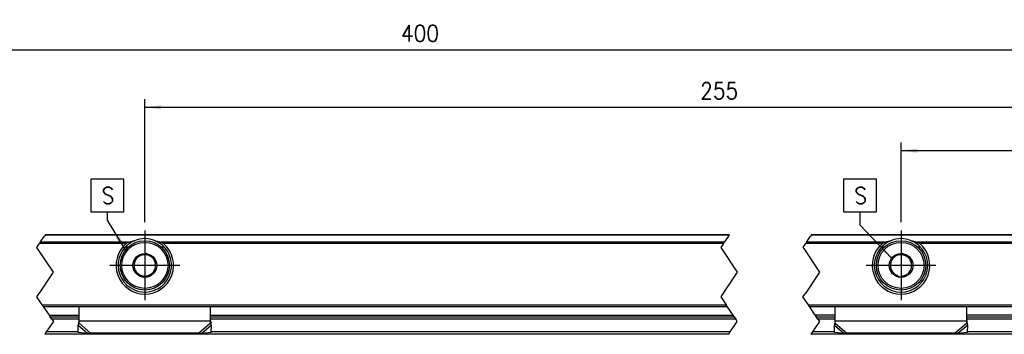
# Model space of a CAD drawing. Header units: millimetres. Extents: x -746 to 1206, y -530 to 959.
# Tile 10 of 46: x -481 to -361, y 310 to 349. Entities that reach past the tile are written whole.
import ezdxf

# ---------------------------------------------------------------- set-up
doc = ezdxf.new("R2010")
doc.units = ezdxf.units.MM
doc.linetypes.add('DOT_CENTER', pattern=[14, 12, -1, 0, -1])
doc.layers.add('1', color=7, linetype='Continuous')
doc.styles.add('CONVERTER_12', font='txt.shx', dxfattribs={"width": 0.9})
doc.dimstyles.new('ME10_DIM_39', dxfattribs={"dimtxt": 2, "dimasz": 2, "dimexe": 1, "dimexo": 1, "dimgap": 1, "dimtad": 1, "dimdsep": 46, "dimtxsty": 'CONVERTER_12', "dimsah": 1, "dimcen": 0.09, "dimclrd": 2, "dimclre": 2, "dimclrt": 2, "dimadec": 0, "dimazin": 0, "dimtfac": 1, "dimtdec": 4, "dimtix": 1, "dimtmove": 0, "dimatfit": 3, "dimfxl": 1, "dimtolj": 1, "dimtzin": 0, "dimarcsym": 0})
doc.dimstyles.new('ME10_DIM_40', dxfattribs={"dimtxt": 2, "dimasz": 2, "dimexe": 1, "dimexo": 1, "dimgap": 1, "dimtad": 1, "dimdsep": 46, "dimtxsty": 'CONVERTER_12', "dimsah": 1, "dimcen": 0.09, "dimclrd": 2, "dimclre": 2, "dimclrt": 2, "dimadec": 0, "dimazin": 0, "dimtfac": 1, "dimtdec": 4, "dimtix": 1, "dimtmove": 0, "dimatfit": 3, "dimfxl": 1, "dimtolj": 1, "dimtzin": 0, "dimarcsym": 0})
doc.dimstyles.new('ME10_DIM_45', dxfattribs={"dimtxt": 2, "dimasz": 2, "dimexe": 1, "dimexo": 1, "dimgap": 1, "dimtad": 1, "dimdsep": 46, "dimtxsty": 'CONVERTER_12', "dimsah": 1, "dimcen": 0.09, "dimclrd": 2, "dimclre": 2, "dimclrt": 2, "dimadec": 0, "dimazin": 0, "dimtfac": 1, "dimtdec": 4, "dimtix": 1, "dimtmove": 0, "dimatfit": 3, "dimfxl": 1, "dimtolj": 1, "dimtzin": 0, "dimarcsym": 0})
doc.dimstyles.get("Standard").update_dxf_attribs({"dimtxt": 0.18, "dimasz": 0.18, "dimexe": 0.18, "dimexo": 0.0625, "dimgap": 0.09, "dimtad": 0, "dimtih": 1, "dimtoh": 1, "dimdec": 4, "dimzin": 0, "dimdsep": 46, "dimtxsty": 'Standard', "dimcen": 0.09, "dimadec": 0, "dimazin": 0, "dimtfac": 1, "dimtdec": 4, "dimtofl": 0, "dimtmove": 0, "dimatfit": 3, "dimfxl": 1, "dimtolj": 1, "dimtzin": 0, "dimarcsym": 0})

# ---------------------------------------------------------------- blocks, each defined once
blk = doc.blocks.new('SOPORTE_SV2-T__56', base_point=(-582.95, 310.28))
at = {"color": 2, "linetype": 'DOT_CENTER'}
for p, q in [((-477.58, 322.36), (-477.67, 322.22)), ((-477.54, 322.42), (-477.58, 322.36)), ((-394.46, 322.22), (-394.37, 322.36)), ((-394.37, 322.36), (-394.33, 322.42)), ((-384.37, 322.36), (-384.46, 322.22)), ((-384.33, 322.42), (-384.37, 322.36)), ((-478.54, 320.92), (-478.26, 321.34)), ((-478.17, 321.48), (-478.26, 321.34)), ((-478.17, 321.48), (-477.67, 322.22)), ((-395.05, 321.34), (-395.38, 320.85)), ((-395.05, 321.34), (-394.96, 321.48)), ((-394.46, 322.22), (-394.96, 321.48)), ((-385.33, 320.92), (-385.05, 321.34)), ((-384.96, 321.48), (-385.05, 321.34)), ((-384.96, 321.48), (-384.46, 322.22)), ((-478.58, 320.85), (-478.54, 320.92)), ((-478.5, 320.72), (-478.58, 320.85)), ((-476.58, 317.85), (-478.5, 320.72)), ((-395.38, 320.85), (-395.29, 320.72)), ((-395.29, 320.72), (-393.38, 317.85)), ((-385.38, 320.85), (-385.33, 320.92)), ((-385.29, 320.72), (-385.38, 320.85)), ((-385.29, 320.72), (-383.38, 317.85)), ((-478.2, 315.42), (-476.58, 317.85)), ((-393.38, 317.85), (-394.99, 315.42)), ((-383.38, 317.85), (-385.13, 315.22)), ((-478.58, 314.85), (-478.34, 315.22)), ((-478.34, 315.22), (-478.2, 315.42)), ((-395.13, 315.22), (-395.38, 314.85)), ((-394.99, 315.42), (-395.13, 315.22)), ((-385.38, 314.85), (-385.13, 315.22)), ((-477.93, 313.87), (-478.58, 314.85)), ((-477.93, 313.87), (-477.8, 313.67)), ((-395.38, 314.85), (-394.72, 313.87)), ((-394.59, 313.67), (-394.72, 313.87)), ((-384.72, 313.87), (-385.38, 314.85)), ((-384.59, 313.67), (-384.72, 313.87)), ((-477.8, 313.67), (-477.1, 312.62)), ((-393.89, 312.62), (-394.59, 313.67)), ((-383.89, 312.62), (-384.59, 313.67)), ((-476.58, 311.85), (-477.44, 310.57)), ((-477.1, 312.62), (-476.97, 312.42)), ((-476.77, 312.13), (-476.97, 312.42)), ((-476.77, 312.13), (-476.58, 311.85)), ((-394.23, 310.57), (-393.38, 311.85)), ((-393.76, 312.42), (-393.89, 312.62)), ((-393.76, 312.42), (-393.56, 312.13)), ((-393.38, 311.85), (-393.56, 312.13)), ((-383.38, 311.85), (-384.23, 310.57)), ((-383.89, 312.62), (-383.76, 312.42)), ((-383.56, 312.13), (-383.76, 312.42)), ((-383.56, 312.13), (-383.38, 311.85)), ((-477.44, 310.57), (-477.63, 310.28)), ((-394.42, 310.28), (-394.23, 310.57)), ((-384.23, 310.57), (-384.42, 310.28))]:
    blk.add_line(p, q, dxfattribs=at)
at = {"color": 3, "linetype": 'Continuous'}
for p, q in [((-394.37, 322.36), (-477.58, 322.36)), ((-252.37, 322.36), (-384.37, 322.36)), ((-467.72, 321.34), (-478.26, 321.34)), ((-467.44, 321.48), (-478.17, 321.48)), ((-394.96, 321.48), (-463.46, 321.48)), ((-395.05, 321.34), (-463.18, 321.34)), ((-375.72, 321.34), (-385.05, 321.34)), ((-375.44, 321.48), (-384.96, 321.48)), ((-265.44, 321.48), (-371.46, 321.48)), ((-265.72, 321.34), (-371.18, 321.34)), ((-477.93, 313.87), (-394.72, 313.87)), ((-384.72, 313.87), (-252.72, 313.87)), ((-477.1, 312.62), (-473.45, 312.62)), ((-473.45, 312.13), (-476.77, 312.13)), ((-473.45, 311.93), (-457.45, 311.93)), ((-473.45, 311.64), (-472.04, 310.43)), ((-457.45, 311.64), (-458.86, 310.43)), ((-457.45, 312.62), (-393.89, 312.62)), ((-393.56, 312.13), (-457.45, 312.13)), ((-381.45, 312.62), (-383.89, 312.62)), ((-381.45, 312.13), (-383.56, 312.13)), ((-381.45, 311.93), (-365.45, 311.93)), ((-381.45, 311.64), (-380.04, 310.43)), ((-365.45, 311.64), (-366.86, 310.43)), ((-271.45, 312.62), (-365.45, 312.62)), ((-271.45, 312.13), (-365.45, 312.13)), ((-473.54, 310.57), (-477.44, 310.57)), ((-473.56, 311.38), (-472.37, 310.36)), ((-457.34, 311.38), (-458.53, 310.36)), ((-394.23, 310.57), (-457.36, 310.57)), ((-381.54, 310.57), (-384.23, 310.57)), ((-381.56, 311.38), (-380.37, 310.36)), ((-365.34, 311.38), (-366.53, 310.36)), ((-271.54, 310.57), (-365.36, 310.57))]:
    blk.add_line(p, q, dxfattribs=at)
at = {"color": 7, "linetype": 'Continuous'}
for p, q in [((-477.54, 322.42), (-394.33, 322.42)), ((-384.33, 322.42), (-252.33, 322.42)), ((-467.8, 320.92), (-467.44, 320.92)), ((-465.27, 320.1), (-465.6, 319.96)), ((-464.98, 319.88), (-465.27, 320.1)), ((-463.46, 320.92), (-463.1, 320.92)), ((-375.8, 320.92), (-375.44, 320.92)), ((-373.27, 320.1), (-373.6, 319.96)), ((-372.98, 319.88), (-373.27, 320.1)), ((-371.46, 320.92), (-371.1, 320.92)), ((-466.6, 319.54), (-466.65, 319.18)), ((-466.26, 319.68), (-466.6, 319.54)), ((-464.12, 319.23), (-464.41, 319.45)), ((-464.17, 318.87), (-464.12, 319.23)), ((-374.6, 319.54), (-374.65, 319.18)), ((-374.26, 319.68), (-374.6, 319.54)), ((-372.12, 319.23), (-372.41, 319.45)), ((-372.17, 318.87), (-372.12, 319.23)), ((-466.73, 318.47), (-466.78, 318.11)), ((-466.78, 318.11), (-466.49, 317.89)), ((-465.92, 317.46), (-465.63, 317.24)), ((-464.64, 317.66), (-464.3, 317.8)), ((-464.3, 317.8), (-464.25, 318.16)), ((-374.73, 318.47), (-374.78, 318.11)), ((-374.78, 318.11), (-374.49, 317.89)), ((-373.92, 317.46), (-373.63, 317.24)), ((-372.64, 317.66), (-372.3, 317.8)), ((-372.3, 317.8), (-372.25, 318.16)), ((-465.63, 317.24), (-465.3, 317.38)), ((-373.63, 317.24), (-373.3, 317.38)), ((-477.8, 313.67), (-394.59, 313.67)), ((-473.45, 311.95), (-473.45, 313.67)), ((-457.45, 311.95), (-457.45, 313.67)), ((-384.59, 313.67), (-252.59, 313.67)), ((-381.45, 311.95), (-381.45, 313.67)), ((-365.45, 311.95), (-365.45, 313.67)), ((-476.97, 312.42), (-473.45, 312.42)), ((-473.51, 311.55), (-473.56, 311.38)), ((-473.45, 311.93), (-473.45, 311.95)), ((-473.45, 311.64), (-473.45, 311.93)), ((-457.45, 312.42), (-393.76, 312.42)), ((-457.45, 311.93), (-457.45, 311.95)), ((-457.45, 311.64), (-457.45, 311.93)), ((-457.34, 311.38), (-457.39, 311.55)), ((-383.76, 312.42), (-381.45, 312.42)), ((-381.51, 311.55), (-381.56, 311.38)), ((-381.45, 311.93), (-381.45, 311.95)), ((-381.45, 311.64), (-381.45, 311.93)), ((-365.45, 312.42), (-271.45, 312.42)), ((-365.45, 311.93), (-365.45, 311.95)), ((-365.45, 311.64), (-365.45, 311.93)), ((-365.34, 311.38), (-365.39, 311.55)), ((-394.42, 310.28), (-477.63, 310.28)), ((-473.54, 310.49), (-473.56, 311.38)), ((-472.37, 310.36), (-473.54, 310.49)), ((-458.86, 310.43), (-472.04, 310.43)), ((-457.36, 310.49), (-458.53, 310.36)), ((-457.36, 310.49), (-457.34, 311.38)), ((-252.42, 310.28), (-384.42, 310.28)), ((-381.54, 310.49), (-381.56, 311.38)), ((-380.37, 310.36), (-381.54, 310.49)), ((-366.86, 310.43), (-380.04, 310.43)), ((-365.36, 310.49), (-366.53, 310.36)), ((-365.36, 310.49), (-365.34, 311.38))]:
    blk.add_line(p, q, dxfattribs=at)
for centre, radius in [((-465.45, 318.67), 3), ((-373.45, 318.67), 3), ((-465.45, 318.67), 1.45), ((-373.45, 318.67), 1.45), ((-465.45, 318.67), 0.05), ((-373.45, 318.67), 0.05)]:
    blk.add_circle(centre, radius, dxfattribs=at)
at = {"color": 3, "linetype": 'Continuous'}
for centre in [(-465.45, 318.67), (-373.45, 318.67)]:
    blk.add_circle(centre, 2.8, dxfattribs=at)
at = {"color": 7, "linetype": 'Continuous'}
for centre, radius, start, end in [((-465.45, 318.67), 3.5, 130.3552, 49.6448), ((-465.45, 318.67), 3.25, 136.2373, 67.3801), ((-465.45, 318.67), 3.25, 112.6199, 136.2373), ((-465.45, 318.67), 3.25, 67.3801, 112.6199), ((-373.45, 318.67), 3.5, 130.3552, 49.6448), ((-373.45, 318.67), 3.25, 112.6199, 67.3801), ((-373.45, 318.67), 3.25, 67.3801, 112.6199), ((-465.45, 318.67), 1.3, 96.839, 128.7237), ((-465.45, 318.67), 1.3, 68.7237, 96.839), ((-465.45, 318.67), 1.3, 36.839, 68.7237), ((-373.45, 318.67), 1.3, 96.839, 128.7237), ((-373.45, 318.67), 1.3, 68.7237, 96.839), ((-373.45, 318.67), 1.3, 36.839, 68.7237), ((-465.45, 318.67), 1.3, 156.839, 188.7237), ((-465.45, 318.67), 1.3, 128.7237, 156.839), ((-465.45, 318.67), 1.3, 8.7237, 36.839), ((-465.45, 318.67), 1.3, 336.839, 8.7237), ((-373.45, 318.67), 1.3, 156.839, 188.7237), ((-373.45, 318.67), 1.3, 128.7237, 156.839), ((-373.45, 318.67), 1.3, 8.7237, 36.839), ((-373.45, 318.67), 1.3, 336.839, 8.7237), ((-465.45, 318.67), 1.3, 188.7237, 216.839), ((-465.45, 318.67), 1.3, 216.839, 248.7237), ((-465.45, 318.67), 1.3, 248.7237, 276.839), ((-465.45, 318.67), 1.3, 276.839, 308.7237), ((-465.45, 318.67), 1.3, 308.7237, 336.839), ((-373.45, 318.67), 1.3, 188.7237, 216.839), ((-373.45, 318.67), 1.3, 216.839, 248.7237), ((-373.45, 318.67), 1.3, 276.839, 308.7237), ((-373.45, 318.67), 1.3, 308.7237, 336.839)]:
    blk.add_arc(centre, radius, start, end, dxfattribs=at)
for points, knots in [([(-467.72, 321.34), (-467.71, 321.35), (-467.69, 321.36), (-467.65, 321.38), (-467.62, 321.4), (-467.57, 321.43), (-467.51, 321.46), (-467.46, 321.47), (-467.44, 321.48)], [0, 0, 0, 0, 0.0380214, 0.0796474, 0.1179557, 0.1585175, 0.2443338, 0.3133301, 0.3133301, 0.3133301, 0.3133301]), ([(-467.44, 321.48), (-467.38, 321.5), (-467.26, 321.54), (-467.07, 321.59), (-466.89, 321.63), (-466.76, 321.66), (-466.7, 321.67)], [0, 0, 0, 0, 0.1901218, 0.3787731, 0.5718064, 0.763547, 0.763547, 0.763547, 0.763547]), ([(-464.2, 321.67), (-464.14, 321.66), (-464.01, 321.63), (-463.83, 321.59), (-463.64, 321.54), (-463.52, 321.5), (-463.46, 321.48)], [0, 0, 0, 0, 0.1913805, 0.384016, 0.5730278, 0.7635471, 0.7635471, 0.7635471, 0.7635471]), ([(-463.46, 321.48), (-463.44, 321.47), (-463.39, 321.45), (-463.33, 321.43), (-463.28, 321.4), (-463.25, 321.38), (-463.22, 321.36), (-463.19, 321.35), (-463.18, 321.34)], [0, 0, 0, 0, 0.0793997, 0.1547809, 0.1981757, 0.2336515, 0.2710029, 0.3133315, 0.3133315, 0.3133315, 0.3133315]), ([(-375.72, 321.34), (-375.71, 321.35), (-375.68, 321.36), (-375.65, 321.39), (-375.62, 321.4), (-375.57, 321.43), (-375.52, 321.45), (-375.47, 321.47), (-375.44, 321.48)], [0, 0, 0, 0, 0.0423093, 0.0796464, 0.1212907, 0.1585163, 0.223484, 0.3133302, 0.3133302, 0.3133302, 0.3133302]), ([(-375.44, 321.48), (-375.38, 321.5), (-375.26, 321.54), (-375.07, 321.59), (-374.89, 321.63), (-374.76, 321.66), (-374.7, 321.67)], [0, 0, 0, 0, 0.1903328, 0.3787731, 0.5717781, 0.763547, 0.763547, 0.763547, 0.763547]), ([(-372.2, 321.67), (-372.14, 321.66), (-372.01, 321.63), (-371.83, 321.59), (-371.64, 321.54), (-371.52, 321.5), (-371.46, 321.48)], [0, 0, 0, 0, 0.1913805, 0.384016, 0.5730568, 0.7635471, 0.7635471, 0.7635471, 0.7635471]), ([(-371.46, 321.48), (-371.44, 321.47), (-371.39, 321.46), (-371.33, 321.43), (-371.28, 321.4), (-371.25, 321.38), (-371.22, 321.36), (-371.19, 321.35), (-371.18, 321.34)], [0, 0, 0, 0, 0.0689839, 0.1547784, 0.1953403, 0.2336491, 0.2710005, 0.3133291, 0.3133291, 0.3133291, 0.3133291]), ([(-473.56, 311.38), (-473.55, 311.4), (-473.53, 311.44), (-473.5, 311.51), (-473.48, 311.57), (-473.46, 311.62), (-473.45, 311.64)], [0, 0, 0, 0, 0.0660342, 0.1356749, 0.2077706, 0.2833141, 0.2833141, 0.2833141, 0.2833141]), ([(-473.51, 311.55), (-473.5, 311.58), (-473.48, 311.65), (-473.46, 311.76), (-473.45, 311.86), (-473.45, 311.92), (-473.45, 311.95)], [0, 0, 0, 0, 0.1071939, 0.2105801, 0.3198859, 0.4089232, 0.4089232, 0.4089232, 0.4089232]), ([(-457.45, 311.95), (-457.45, 311.92), (-457.45, 311.85), (-457.43, 311.76), (-457.42, 311.65), (-457.4, 311.59), (-457.39, 311.55)], [0, 0, 0, 0, 0.0965567, 0.1983431, 0.2932195, 0.4089231, 0.4089231, 0.4089231, 0.4089231]), ([(-457.34, 311.38), (-457.35, 311.4), (-457.37, 311.44), (-457.4, 311.51), (-457.42, 311.57), (-457.44, 311.62), (-457.45, 311.64)], [0, 0, 0, 0, 0.0660342, 0.1356749, 0.2077706, 0.2833141, 0.2833141, 0.2833141, 0.2833141]), ([(-381.56, 311.38), (-381.55, 311.4), (-381.53, 311.44), (-381.5, 311.51), (-381.48, 311.57), (-381.46, 311.62), (-381.45, 311.64)], [0, 0, 0, 0, 0.0660342, 0.1356749, 0.2077706, 0.2833141, 0.2833141, 0.2833141, 0.2833141]), ([(-381.51, 311.55), (-381.5, 311.58), (-381.48, 311.65), (-381.47, 311.75), (-381.45, 311.85), (-381.45, 311.92), (-381.45, 311.95)], [0, 0, 0, 0, 0.1008027, 0.2105794, 0.306291, 0.4089214, 0.4089214, 0.4089214, 0.4089214]), ([(-365.45, 311.95), (-365.45, 311.92), (-365.45, 311.85), (-365.43, 311.76), (-365.42, 311.65), (-365.4, 311.59), (-365.39, 311.55)], [0, 0, 0, 0, 0.0965567, 0.1983431, 0.2932195, 0.4089231, 0.4089231, 0.4089231, 0.4089231]), ([(-365.34, 311.38), (-365.35, 311.4), (-365.37, 311.44), (-365.4, 311.51), (-365.42, 311.57), (-365.44, 311.62), (-365.45, 311.64)], [0, 0, 0, 0, 0.0660342, 0.1356749, 0.2077706, 0.2833141, 0.2833141, 0.2833141, 0.2833141]), ([(-472.04, 310.43), (-472.06, 310.42), (-472.12, 310.41), (-472.2, 310.39), (-472.29, 310.37), (-472.34, 310.36), (-472.37, 310.36)], [0, 0, 0, 0, 0.0894086, 0.1715137, 0.2588192, 0.3386073, 0.3386073, 0.3386073, 0.3386073]), ([(-458.53, 310.36), (-458.56, 310.36), (-458.61, 310.37), (-458.7, 310.39), (-458.78, 310.41), (-458.84, 310.42), (-458.86, 310.43)], [0, 0, 0, 0, 0.0797881, 0.1670936, 0.252779, 0.3386073, 0.3386073, 0.3386073, 0.3386073]), ([(-380.04, 310.43), (-380.06, 310.42), (-380.12, 310.41), (-380.2, 310.39), (-380.28, 310.37), (-380.34, 310.36), (-380.37, 310.36)], [0, 0, 0, 0, 0.0858283, 0.1715137, 0.2550732, 0.3386073, 0.3386073, 0.3386073, 0.3386073]), ([(-366.53, 310.36), (-366.56, 310.36), (-366.61, 310.37), (-366.7, 310.39), (-366.78, 310.41), (-366.84, 310.42), (-366.86, 310.43)], [0, 0, 0, 0, 0.0797881, 0.1670936, 0.252779, 0.3386073, 0.3386073, 0.3386073, 0.3386073])]:
    blk.add_open_spline(points, degree=3, knots=knots, dxfattribs=at)
at = {"layer": '1', "color": 2, "linetype": 'DOT_CENTER'}
for p, q in [((-465.45, 322.92), (-465.45, 314.42)), ((-465.45, 322.92), (-465.45, 314.42)), ((-373.45, 322.92), (-373.45, 314.42)), ((-461.2, 318.67), (-469.7, 318.67)), ((-461.2, 318.67), (-469.7, 318.67)), ((-369.2, 318.67), (-377.7, 318.67))]:
    blk.add_line(p, q, dxfattribs=at)
blk = doc.blocks.new('*D103')
at = {"layer": '1', "color": 2, "linetype": 'Continuous'}
for p, q in [((-465.45, 323.92), (-465.45, 338.91)), ((-465.45, 337.91), (-318.45, 337.91)), ((-318.45, 322.32), (-318.45, 338.91))]:
    blk.add_line(p, q, dxfattribs=at)
at = {"layer": '1', "color": 2}
for points in [[(-463.45, 338.17), (-463.45, 337.64), (-465.45, 337.91)], [(-320.45, 337.64), (-320.45, 338.17), (-318.45, 337.91)]]:
    blk.add_solid(points, dxfattribs=at)
at = {"layer": '1', "color": 2, "insert": (-397.89, 338.91), "char_height": 2, "attachment_point": 7, "rotation": 0.0001, "line_spacing_factor": 0.60024, "style": 'CONVERTER_12'}
blk.add_mtext('255', dxfattribs=at)
blk = doc.blocks.new('*D104')
at = {"layer": '1', "color": 2, "linetype": 'Continuous'}
for p, q in [((-373.45, 323.92), (-373.45, 333.63)), ((-318.45, 322.32), (-318.45, 333.63)), ((-373.45, 332.63), (-318.45, 332.63))]:
    blk.add_line(p, q, dxfattribs=at)
at = {"layer": '1', "color": 2}
for points in [[(-371.45, 332.89), (-371.45, 332.36), (-373.45, 332.63)], [(-320.45, 332.36), (-320.45, 332.89), (-318.45, 332.63)]]:
    blk.add_solid(points, dxfattribs=at)
at = {"layer": '1', "color": 2, "insert": (-348.58, 333.63), "char_height": 2, "attachment_point": 7, "rotation": 0.0001, "line_spacing_factor": 0.60024, "style": 'CONVERTER_12'}
blk.add_mtext('55', dxfattribs=at)
blk = doc.blocks.new('*D109')
at = {"layer": '1', "color": 2, "linetype": 'Continuous'}
for p, q in [((-520.45, 323.92), (-520.45, 345.91)), ((-318.45, 322.07), (-318.45, 345.91)), ((-520.45, 344.91), (-318.45, 344.91))]:
    blk.add_line(p, q, dxfattribs=at)
at = {"layer": '1', "color": 2}
for points in [[(-518.45, 345.17), (-518.45, 344.64), (-520.45, 344.91)], [(-320.45, 344.64), (-320.45, 345.17), (-318.45, 344.91)]]:
    blk.add_solid(points, dxfattribs=at)
at = {"layer": '1', "color": 2, "insert": (-434.28, 345.91), "char_height": 2, "attachment_point": 7, "rotation": 0.0001, "line_spacing_factor": 0.60024, "style": 'CONVERTER_12'}
blk.add_mtext('400', dxfattribs=at)
blk = doc.blocks.new('Top2', base_point=(-495.45, 316.35))
at = {"layer": '1', "color": 2}
for points in [[(-472.001, 329.167), (-472.001, 325.167), (-468.001, 325.167), (-468.001, 329.167)], [(-380.432, 329.167), (-380.432, 325.167), (-376.432, 325.167), (-376.432, 329.167)]]:
    blk.add_lwpolyline(points, close=True, dxfattribs=at)
for points in [[(-468.942, 321.943), (-468.493, 322.219), (-467.67, 320.377)], [(-376.169, 320.811), (-375.788, 321.174), (-374.599, 319.544)]]:
    blk.add_solid(points, dxfattribs=at)
blk.add_blockref('SOPORTE_SV2-T__56', (-582.95, 310.279))
at = {"layer": '1', "color": 2, "style": 'CONVERTER_12', "width": 0.9}
for p in [(-470.701, 326.167), (-379.132, 326.167)]:
    blk.add_text('S', height=2, dxfattribs=at).set_placement(p)
at = {"layer": '1'}
for base, p1, p2, dimstyle, picture, middle in [((-520.45, 344.907), (-318.45, 321.071), (-520.45, 322.921), 'ME10_DIM_45', '*D109', (-431.885, 346.907)), ((-465.45, 337.907), (-318.45, 321.321), (-465.45, 322.921), 'ME10_DIM_39', '*D103', (-395.488, 339.907)), ((-373.45, 332.628), (-318.45, 321.321), (-373.45, 322.921), 'ME10_DIM_40', '*D104', (-347.078, 334.628))]:
    dim = blk.add_linear_dim(base=base, p1=p1, p2=p2, dimstyle=dimstyle, dxfattribs=at)
    dim.commit()
    dim.dimension.update_dxf_attribs({"geometry": picture, "text_midpoint": middle, "text_rotation": 0.00014})
at = {"layer": '1', "color": 2, "linetype": 'Continuous', "has_arrowhead": 0}
for points in [[(-467.67, 320.377), (-470.001, 324.167), (-470.001, 325.167)], [(-374.599, 319.544), (-378.432, 323.57), (-378.432, 325.167)]]:
    blk.add_leader(points, dimstyle='Standard', dxfattribs=at)

msp = doc.modelspace()

# ---------------------------------------------------------------- block references
msp.add_blockref('Top2', (-495.45, 316.35))

doc.saveas('drawing.dxf')
